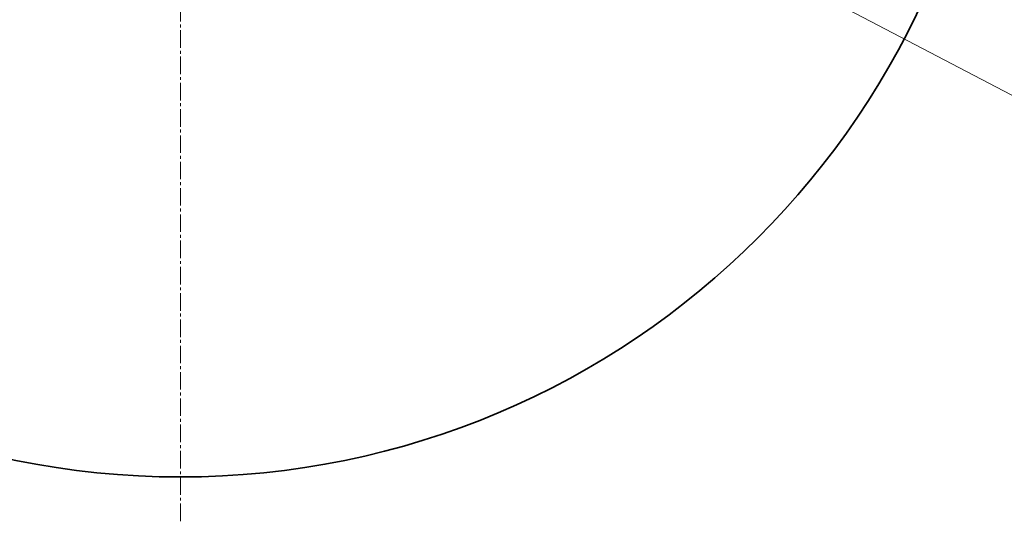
# Model space of a CAD drawing. Header units: millimetres. Extents: x -4455 to 4455, y -3150 to 3150.
# Tile 15 of 22: x 2192 to 2866, y -56 to 283. Entities that reach past the tile are written whole.
import ezdxf

# ---------------------------------------------------------------- set-up
doc = ezdxf.new("R2010")
doc.units = ezdxf.units.MM
doc.linetypes.add('点画线', pattern=[18, 12, -2, 2, -2])
doc.layers.get('0').update_dxf_attribs({"lineweight": 35})
for name, color, linetype, lineweight in [('中心线层', 1, '点画线', 18), ('尺寸线层', 7, 'Continuous', 18), ('粗实线层', 7, 'Continuous', 35)]:
    doc.layers.add(name, color=color, linetype=linetype, lineweight=lineweight)
doc.styles.add('标准', font='txt', dxfattribs={"width": 0.667})
doc.dimstyles.new('标准', dxfattribs={"dimscale": 30, "dimtxt": 3.5, "dimasz": 4, "dimexe": 2, "dimexo": 0, "dimtad": 1, "dimdsep": 46, "dimtxsty": '标准', "dimblk": '_CAXARROW', "dimcen": 0, "dimdle": 6, "dimazin": 2, "dimtfac": 0.707107, "dimtdec": 3, "dimtmove": 2, "dimatfit": 3, "dimfxl": 0, "dimfrac": 2, "dimtolj": 1, "dimarcsym": 0})

# ---------------------------------------------------------------- blocks, each defined once
blk = doc.blocks.new('*X16')
at = {"layer": '尺寸线层', "linetype": 'Continuous', "transparency": 16777216}
for points in [[(966.07, 1227.2), (1079.37, 1184.91), (1065.48, 1158.32)], [(3637.57, -169), (3538.17, -100.12), (3524.27, -126.71)]]:
    blk.add_hatch(color=0, dxfattribs=at).paths.add_polyline_path(points, flags=0)
at = {"layer": '尺寸线层', "color": 0, "linetype": 'Continuous', "transparency": 16777216}
blk.add_line((621.24, 1407.41), (3637.57, -169), dxfattribs=at)
at = {"layer": '尺寸线层', "color": 0, "transparency": 16777216, "insert": (787.71, 1404.87), "char_height": 105, "width": 594.8573, "attachment_point": 5, "rotation": 332.40733, "line_spacing_factor": 1.15057, "style": '标准'}
blk.add_mtext('\\T1.1;%%C3730', dxfattribs=at)
blk = doc.blocks.new('_CAXARROW')
blk.add_hatch(color=0).paths.add_polyline_path([(0, 0), (-1, 0.125), (-1, -0.125)], flags=0)

msp = doc.modelspace()

# ---------------------------------------------------------------- linework, layer by layer
at = {"layer": '中心线层'}
msp.add_line((2301.823, -978.073), (2301.823, 2036.273), dxfattribs=at)
at = {"layer": '粗实线层', "color": 9}
msp.add_circle((2301.823, 529.1), 559, dxfattribs=at)
msp.add_arc((2301.823, 529.1), 1507.173, 195, 165, dxfattribs=at)

# ---------------------------------------------------------------- dimensions: what is measured, and where the dimension line sits
at = {"layer": '尺寸线层'}
dim = msp.add_diameter_dim_2p(p1=(3637.574, -168.997), p2=(966.071, 1227.196), text='%%C3730', dimstyle='标准', override={"dimsah": 1, "dimtfac": 1, "dimtfill": 1, "dimtzin": 8}, dxfattribs=at)
dim.commit()
dim.dimension.update_dxf_attribs({"geometry": '*X16', "text_midpoint": (753.038, 1338.533), "dimtype": 163})

doc.saveas('drawing.dxf')
